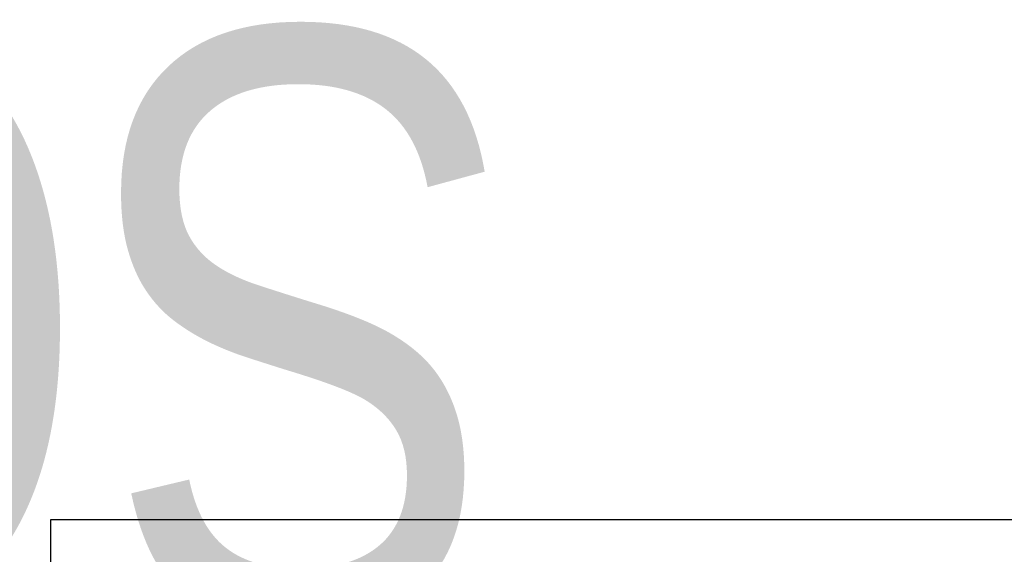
# Model space of a CAD drawing. Header units: millimetres. Extents: x -121 to 738, y -69 to 356.
# Tile 16 of 21: x -4 to 113, y 293 to 356. Entities that reach past the tile are written whole.
import ezdxf
from ezdxf.enums import TextEntityAlignment as Align

# ---------------------------------------------------------------- set-up
doc = ezdxf.new("R2018")
doc.units = ezdxf.units.MM
doc.layers.add('Кромка (ГОСТ)', color=7, linetype='Continuous', lineweight=50)
doc.layers.add('Обозначение (ГОСТ)', color=7, linetype='Continuous', lineweight=25)
doc.styles.get("Standard").update_dxf_attribs({"font": 'GOST Common Italic.ttf'})

# ---------------------------------------------------------------- blocks, each defined once
blk = doc.blocks.new('ГОСТ - Доп. графы 3')
at = {"layer": 'Обозначение (ГОСТ)', "lineweight": 30, "width": 0.8}
blk.add_attdef('ОБОЗНАЧЕНИЕ', text='', height=5, rotation=180, dxfattribs=at).set_placement((34.94, -6.97), align=Align.MIDDLE_CENTER)
blk = doc.blocks.new('Рамки ГОСТ_ граница 297x210')
at = {"layer": 'Кромка (ГОСТ)', "lineweight": 25}
for p, q in [((0, 0), (0, 297)), ((0, 297), (210, 297))]:
    blk.add_line(p, q, dxfattribs=at)

msp = doc.modelspace()

# ---------------------------------------------------------------- block references
ref = msp.add_blockref('ГОСТ - Доп. графы 3', (20, 292))
lines = msp.add_mtext('\\W0.8000;SC12 ', dxfattribs={"layer": 'Обозначение (ГОСТ)', "insert": (54.942, 285.032), "char_height": 70.12484, "attachment_point": 1, "rotation": 180})
ref.add_attrib('ОБОЗНАЧЕНИЕ', '', (54.942, 285.032)).embed_mtext(lines)
msp.add_blockref('Рамки ГОСТ_ граница 297x210', (0, 0))

doc.saveas('drawing.dxf')
